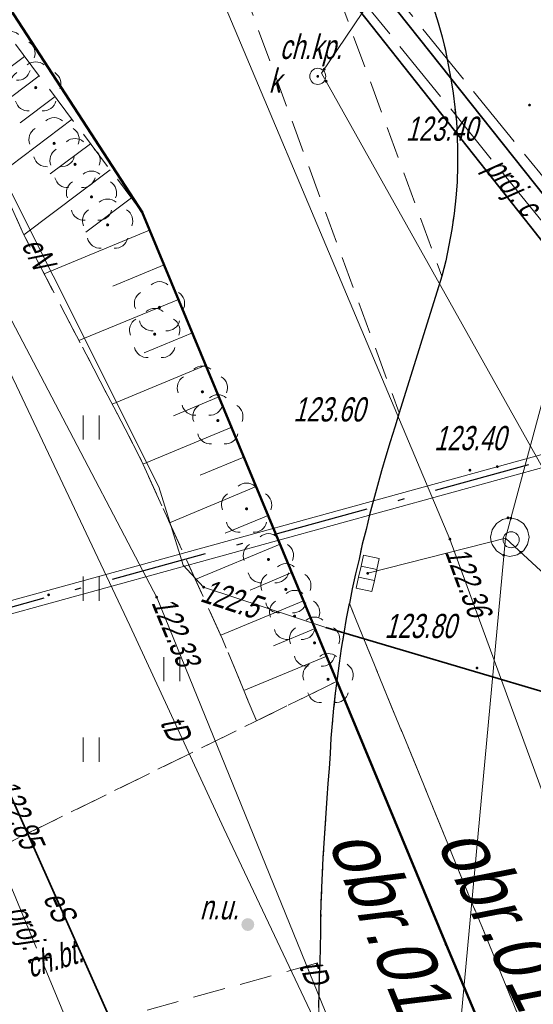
# Model space of a CAD drawing. Extents: x 7463256 to 7464485, y 5957341 to 5958260.
# Tile 83 of 256: x 7463660 to 7463676, y 5957455 to 5957485. Entities that reach past the tile are written whole.
import ezdxf
from ezdxf.enums import TextEntityAlignment as Align

# ---------------------------------------------------------------- set-up
doc = ezdxf.new("R2010")
doc.units = 0
doc.header["$MEASUREMENT"] = 0
for name, pattern in [('1.5_0.5', [2, 1.5, -0.5]), ('218-500', [1, 0.5, -0.5]), ('GAK', [5.2, 3, -1, 0.2, -1]), ('l219_500', [0]), ('mz1.0_0.5', [1.5, 1, -0.5]), ('mz1.25_0.5', [1.75, 1.25, -0.5]), ('mz2.0_0.5', [2.5, 2, -0.5])]:
    doc.linetypes.add(name, pattern=pattern)
doc.layers.get('0').update_dxf_attribs({"color": 2, "linetype": 'CONTINUOUS', "lineweight": 5})
for name, color, linetype in [('000 Inne (niezydentyfikowane)', 7, 'CONTINUOUS'), ('203-Punkt załamania granicy działki nie stabilizowany', 7, 'CONTINUOUS'), ('208-Numer lub nazwa obrębu', 7, 'CONTINUOUS'), ('218-Granica użytku', 7, 'CONTINUOUS'), ('219-Linia granicy', 7, 'CONTINUOUS'), ('chodnik (powierzchnia)', 7, 'CONTINUOUS'), ('chodnik (powierzchnia)-Atr17', 7, 'CONTINUOUS'), ('drzewo liściaste (punkt)', 7, 'CONTINUOUS'), ('jezdnia (powierzchnia)', 7, 'CONTINUOUS'), ('komora podziemna - przewód kanalizacyjny (powierzchnia)', 7, 'CONTINUOUS'), ('kratka ściekowa (punkt)', 7, 'CONTINUOUS'), ('krawężnik (linia)', 7, 'CONTINUOUS'), ('niezidentyfikowane urządzenie techniczne - siec kanalizacyjna (punkt)', 7, 'CONTINUOUS'), ('niezidentyfikowane urządzenie techniczne - siec kanalizacyjna (punkt)-Atr17', 7, 'CONTINUOUS'), ('przewód ciepłowniczy (linia)', 7, 'CONTINUOUS'), ('przewód ciepłowniczy - projektowany lub w budowie (linia) - ob. projektowany', 7, 'CONTINUOUS'), ('przewód ciepłowniczy - projektowany lub w budowie (linia) - ob. projektowany-Atr1', 7, 'CONTINUOUS'), ('przewód elektroenergetyczny (linia)', 7, 'CONTINUOUS'), ('przewód elektroenergetyczny (linia)-Atr1', 7, 'CONTINUOUS'), ('przewód kanalizacyjny (linia)', 7, 'CONTINUOUS'), ('przewód telekomunikacyjny (linia)', 7, 'CONTINUOUS'), ('przewód telekomunikacyjny (linia)-Atr1', 7, 'CONTINUOUS'), ('przewód telekomunikacyjny - projektowany lub w budowie (linia) - ob. projektowany', 7, 'CONTINUOUS'), ('przewód telekomunikacyjny - projektowany lub w budowie (linia) - ob. projektowany-Atr1', 7, 'CONTINUOUS'), ('przewód wodociągowy (linia)', 7, 'CONTINUOUS'), ('punkt o określonej wysokości (sieć elektroenergetyczna)', 7, 'CONTINUOUS'), ('punkt o określonej wysokości (sieć elektroenergetyczna)-Atr2', 7, 'CONTINUOUS'), ('punkt o określonej wysokości (sieć kanalizacyjna)', 7, 'CONTINUOUS'), ('punkt o określonej wysokości (sieć telekomunikacyjna)', 7, 'CONTINUOUS'), ('punkt o określonej wysokości (sieć telekomunikacyjna)-Atr2', 7, 'CONTINUOUS'), ('punkt o określonej wysokości (sieć wodociągowa)', 7, 'CONTINUOUS'), ('punkt o określonej wysokości (sieć wodociągowa)-Atr2', 7, 'CONTINUOUS'), ('punkt wysokościowy naturalny', 7, 'CONTINUOUS'), ('punkt wysokościowy sztuczny', 7, 'CONTINUOUS'), ('punkt wysokościowy sztuczny-Atr2', 7, 'CONTINUOUS'), ('rura ochronna - przewód ciepłowniczy (linia)', 7, 'CONTINUOUS'), ('rura ochronna - przewód elektroenergetyczny (linia)', 7, 'CONTINUOUS'), ('skarpa nieumocniona (powierzchnia)', 7, 'CONTINUOUS'), ('studzienka okrągła - przewód kanalizacyjny (punkt)', 7, 'CONTINUOUS'), ('studzienka okrągła - przewód kanalizacyjny (punkt)-Atr17', 7, 'CONTINUOUS'), ('trawnik (powierzchnia)', 7, 'CONTINUOUS'), ('trawnik (powierzchnia) - symbol', 7, 'CONTINUOUS'), ('właz okrągły - siec kanalizacyjna (punkt)', 7, 'CONTINUOUS')]:
    doc.layers.add(name, color=color, linetype=linetype)
doc.layers.add('@proj.rury', color=7, linetype='CONTINUOUS', lineweight=20)
doc.layers.add('____proj LSN', color=1, linetype='CONTINUOUS', lineweight=5)
doc.styles.get("Standard").update_dxf_attribs({"font": 'txt', "width": 0.75})

# ---------------------------------------------------------------- blocks, each defined once
blk = doc.blocks.new('OP021')
at = {"linetype": 'Continuous', "lineweight": 13}
h = blk.add_hatch(color=0, dxfattribs=at)
edge = h.paths.add_edge_path()
edge.add_arc((0, 0), 0.05, 0, 360)
at = {"color": 0, "linetype": 'Continuous', "lineweight": 13}
for centre, start, end in [((0, 0.4), 49.272, 130.728), ((-0.38, 0.124), 121.308, 202.548), ((0.38, 0.124), 337.452, 58.692), ((-0.235, -0.324), 193.221, 274.871), ((0.235, -0.324), 265.129, 346.779)]:
    blk.add_arc(centre, 0.4, start, end, dxfattribs=at)
blk = doc.blocks.new('PW01')
at = {"linetype": 'Continuous', "lineweight": 13}
h = blk.add_hatch(color=0, dxfattribs=at)
edge = h.paths.add_edge_path()
edge.add_arc((0, 0), 0.045, 0, 360)
blk = doc.blocks.new('US30')
at = {"linetype": 'Continuous', "lineweight": 0}
h = blk.add_hatch(color=0, dxfattribs=at)
edge = h.paths.add_edge_path()
edge.add_arc((0, 0), 0.2, 0, 360)
blk = doc.blocks.new('US15')
at = {"color": 0, "linetype": 'Continuous', "lineweight": 13}
blk.add_circle((0, 0), 0.25, dxfattribs=at)
blk = doc.blocks.new('US05')
at = {"color": 0, "linetype": 'Continuous', "lineweight": 13}
for p, q in [((-0.525, -0.25), (-0.525, 0.25)), ((-0.525, 0.25), (-0.175, 0.25)), ((-0.175, -0.25), (-0.175, 0.25)), ((-0.175, 0.25), (0.175, 0.25)), ((0.175, -0.25), (0.175, 0.25)), ((0.175, 0.25), (0.525, 0.25)), ((0.525, -0.25), (0.525, 0.25)), ((-0.525, -0.25), (-0.175, -0.25)), ((-0.175, -0.25), (0.175, -0.25)), ((0.175, -0.25), (0.525, -0.25))]:
    blk.add_line(p, q, dxfattribs=at)
blk = doc.blocks.new('PW02')
at = {"linetype": 'Continuous', "lineweight": 13}
h = blk.add_hatch(color=0, dxfattribs=at)
edge = h.paths.add_edge_path()
edge.add_arc((0, 0), 0.045, 0, 360)
blk = doc.blocks.new('US22')
at = {"color": 0, "linetype": 'Continuous', "lineweight": 13}
blk.add_circle((0, 0), 0.25, dxfattribs=at)
blk = doc.blocks.new('TU04')
at = {"color": 0, "linetype": 'Continuous', "lineweight": 13}
for p, q in [((0, 0), (0, 0.75)), ((0.5, 0), (0.5, 0.75))]:
    blk.add_line(p, q, dxfattribs=at)
blk = doc.blocks.new('203')
at = {"linetype": 'Continuous', "lineweight": 0}
h = blk.add_hatch(color=0, dxfattribs=at)
edge = h.paths.add_edge_path()
edge.add_arc((0, 0), 0.045, 0, 360)

msp = doc.modelspace()

# ---------------------------------------------------------------- linework, layer by layer
at = {"layer": '000 Inne (niezydentyfikowane)', "color": 7, "linetype": 'Continuous', "lineweight": 13}
for p, q in [((7463660.51, 5957484.1), (7463659.58, 5957483.4)), ((7463660.97, 5957483.5), (7463658.97, 5957481.99)), ((7463661.46, 5957482.85), (7463660.38, 5957482.04)), ((7463661.99, 5957482.15), (7463659.67, 5957480.4)), ((7463662.56, 5957481.39), (7463661.31, 5957480.46)), ((7463663.17, 5957480.58), (7463660.49, 5957478.56)), ((7463663.83, 5957479.71), (7463662.41, 5957478.65)), ((7463664.39, 5957478.71), (7463661.12, 5957477.35)), ((7463664.84, 5957477.63), (7463663.25, 5957476.97)), ((7463665.29, 5957476.56), (7463662.2, 5957475.28)), ((7463665.72, 5957475.52), (7463664.22, 5957474.9)), ((7463666.14, 5957474.52), (7463663.23, 5957473.31)), ((7463666.54, 5957473.54), (7463665.13, 5957472.95)), ((7463666.94, 5957472.59), (7463664.18, 5957471.45)), ((7463667.32, 5957471.66), (7463665.96, 5957471.1)), ((7463667.7, 5957470.75), (7463665.01, 5957469.63)), ((7463668.07, 5957469.85), (7463666.74, 5957469.3)), ((7463668.44, 5957468.96), (7463665.81, 5957467.87)), ((7463668.81, 5957468.08), (7463667.51, 5957467.54)), ((7463669.17, 5957467.21), (7463666.6, 5957466.14)), ((7463669.53, 5957466.35), (7463668.24, 5957465.81)), ((7463669.89, 5957465.49), (7463667.32, 5957464.42))]:
    msp.add_line(p, q, dxfattribs=at)
at = {"layer": '218-Granica użytku', "color": 3, "linetype": '218-500', "lineweight": 18, "flags": 128}
for points in [[(7463656.86, 5957490.5), (7463664.16, 5957479.27)], [(7463664.16, 5957479.27), (7463673.59, 5957456.54)], [(7463673.59, 5957456.54), (7463683.18, 5957433.75)]]:
    msp.add_lwpolyline(points, dxfattribs=at)
at = {"layer": '219-Linia granicy', "color": 3, "linetype": 'l219_500', "lineweight": 50, "flags": 128}
for points in [[(7463664.16, 5957479.27), (7463656.86, 5957490.5)], [(7463673.59, 5957456.54), (7463664.16, 5957479.27)], [(7463683.18, 5957433.75), (7463673.59, 5957456.54)]]:
    msp.add_lwpolyline(points, dxfattribs=at)
at = {"layer": '@proj.rury'}
for p, q in [((7463659.141, 5957466.949), (7463690.784, 5957475.67)), ((7463659.247, 5957466.563), (7463690.89, 5957475.285))]:
    msp.add_line(p, q, dxfattribs=at)
at = {"layer": '____proj LSN', "linetype": 'GAK', "lineweight": 30}
msp.add_lwpolyline([(7463810.989, 5957676.522), (7463800.184, 5957658.279), (7463793.869, 5957647.689, 0.203616), (7463793.816, 5957647.301), (7463794.916, 5957643.26, -0.205626), (7463794.861, 5957642.869), (7463764.816, 5957593.361), (7463764.816, 5957593.361), (7463749.912, 5957569.146), (7463743.314, 5957557.902), (7463734.125, 5957541.63, -0.16646), (7463733.883, 5957541.415), (7463732.047, 5957540.645, 0.154872), (7463731.817, 5957540.449), (7463708.804, 5957503.682), (7463695.786, 5957483.524), (7463691.49, 5957475.813, -0.201055), (7463691.186, 5957475.574), (7463658.858, 5957466.664, -0.374915), (7463658.265, 5957466.949), (7463653.128, 5957478.933), (7463653.128, 5957478.933), (7463644.191, 5957493.359), (7463612.028, 5957521.314)], format="xyb", dxfattribs=at)
at = {"layer": 'chodnik (powierzchnia)', "color": 7, "linetype": 'mz1.0_0.5', "lineweight": 18, "flags": 128}
for points in [[(7463664.97, 5957492.53), (7463665.41, 5957492.38), (7463665.84, 5957492.23), (7463666.27, 5957492.06), (7463666.7, 5957491.89), (7463667.12, 5957491.7), (7463667.54, 5957491.51), (7463667.96, 5957491.31), (7463668.37, 5957491.1), (7463673.46, 5957477.28), (7463672.14, 5957473.04)], [(7463662.48, 5957439.95), (7463657.23, 5957436.64), (7463655.4, 5957439.83), (7463656.64, 5957440.53), (7463653.4, 5957446.36), (7463652.14, 5957445.52), (7463651.15, 5957447.25), (7463652.62, 5957448.29), (7463652.36, 5957449.66), (7463652.22, 5957450.77), (7463652.44, 5957452.21), (7463652.83, 5957453.51), (7463653.27, 5957454.47), (7463653.81, 5957455.03), (7463654.79, 5957455.79), (7463657.46, 5957457.34), (7463658.82, 5957458.18), (7463659.65, 5957458.95), (7463660.04, 5957459.71), (7463670.21, 5957464.71), (7463670.16, 5957464.34), (7463670.11, 5957463.87), (7463670.07, 5957463.4), (7463670.03, 5957462.94), (7463670, 5957462.47), (7463669.97, 5957462), (7463669.93, 5957461.54), (7463669.9, 5957461.08), (7463669.87, 5957460.62), (7463669.84, 5957460.15), (7463669.81, 5957459.69), (7463669.78, 5957459.23), (7463669.76, 5957458.77), (7463669.74, 5957458.3), (7463669.72, 5957457.84), (7463669.71, 5957457.38), (7463669.7, 5957456.92), (7463669.69, 5957456.45), (7463669.68, 5957455.99), (7463662.46, 5957453.99), (7463659.98, 5957454.14), (7463658.62, 5957453.71), (7463657.95, 5957452.81), (7463657.65, 5957451.61), (7463657.93, 5957449.86)]]:
    msp.add_lwpolyline(points, close=True, dxfattribs=at)
at = {"layer": 'jezdnia (powierzchnia)', "color": 7, "linetype": '1.5_0.5', "lineweight": 18, "flags": 128}
msp.add_lwpolyline([(7464435.78, 5957969.39), (7464432.43, 5957972.86), (7464429.42, 5957974.41), (7464426.04, 5957975.11), (7464423.57, 5957975.29), (7464415.47, 5957975.65), (7464371.24, 5957977.61), (7464365.3, 5957977.72), (7464358.84, 5957977.54), (7464346.65, 5957976.28), (7464334.12, 5957974.86), (7464314.08, 5957972.37), (7464311.27, 5957971.79), (7464308.65, 5957970.79), (7464306.54, 5957969.49), (7464304.63, 5957967.74), (7464302.38, 5957964.84), (7464301.74, 5957963.57), (7464301.19, 5957962.16), (7464300.69, 5957960.13), (7464300.42, 5957957.35), (7464300.44, 5957956.63), (7464301.34, 5957947.07), (7464297.39, 5957932.65), (7464296.35, 5957938.67), (7464295.41, 5957944.67), (7464295.17, 5957946.64), (7464294.07, 5957955.56), (7464293.61, 5957956.95), (7464292.71, 5957958.8), (7464291.04, 5957961.16), (7464288.7, 5957963.43), (7464286.48, 5957964.87), (7464282.67, 5957966.24), (7464279.68, 5957966.6), (7464275.55, 5957966.1), (7464272.53, 5957965.24), (7464268.15, 5957963.7), (7464261.6, 5957961.09), (7464256.13, 5957958.63), (7464254.19, 5957957.73), (7464203.13, 5957927.95), (7464201.44, 5957926.95), (7464180.61, 5957914.62), (7464165.37, 5957905.54), (7464161.93, 5957903.53), (7464100.25, 5957867.28), (7464064.71, 5957846.22), (7464055.2, 5957840.55), (7464053.84, 5957839.49), (7464052.69, 5957837.84), (7464051.91, 5957836.3), (7464051.31, 5957834.34), (7464051.05, 5957832.31), (7464051.31, 5957830.32), (7464051.63, 5957829.49), (7464053.32, 5957826.48), (7464047.06, 5957824.65), (7464046.37, 5957825.86), (7464044.81, 5957827.52), (7464043.6, 5957828.27), (7464042.09, 5957829.03), (7464040.11, 5957829.49), (7464038.12, 5957829.49), (7464036.05, 5957829.05), (7464034.47, 5957828.33), (7463990.77, 5957802.57), (7463984.67, 5957799.1), (7463963.97, 5957788.11), (7463953.9, 5957782.45), (7463916.77, 5957760.61), (7463915.43, 5957759.41), (7463915.19, 5957759.06), (7463914.98, 5957758.7), (7463914.81, 5957758.32), (7463914.66, 5957757.92), (7463914.55, 5957757.51), (7463914.48, 5957757.1), (7463914.44, 5957756.68), (7463914.43, 5957756.26), (7463914.83, 5957754.63), (7463915.69, 5957753.07), (7463915.97, 5957752.41), (7463916.13, 5957752.13), (7463917.59, 5957749.55), (7463915.13, 5957748.12), (7463913.12, 5957750.74), (7463911.87, 5957752.81), (7463910.63, 5957754.01), (7463910.25, 5957754.23), (7463909.85, 5957754.42), (7463909.44, 5957754.57), (7463909.02, 5957754.68), (7463908.58, 5957754.76), (7463908.15, 5957754.79), (7463907.71, 5957754.78), (7463907.27, 5957754.73), (7463905.57, 5957754.08), (7463866.26, 5957731.41), (7463858.61, 5957727.02), (7463857.72, 5957725.98), (7463855.16, 5957717.14), (7463854.76, 5957719.2), (7463853.89, 5957720.78), (7463852.79, 5957721.69), (7463851.14, 5957722.42), (7463850.42, 5957722.32), (7463846.1, 5957719.79), (7463840.56, 5957716.65), (7463836.11, 5957713.89), (7463831.61, 5957710.47), (7463828.31, 5957707.66), (7463822.22, 5957701.89), (7463817.3, 5957696.82), (7463812.7, 5957691.61), (7463812.45, 5957691.34), (7463806.98, 5957684.37), (7463803.64, 5957679.75), (7463801.45, 5957676.28), (7463793.55, 5957663.48), (7463792.86, 5957661.7), (7463792.97, 5957659.75), (7463793.77, 5957657.97), (7463795.13, 5957656.54), (7463794.29, 5957652.43), (7463792.69, 5957652.63), (7463790.95, 5957652.54), (7463789.5, 5957652.32), (7463787.98, 5957651.93), (7463786.22, 5957650.98), (7463785.18, 5957649.81), (7463783.63, 5957647.28), (7463741.4, 5957578.12), (7463740.09, 5957575.93), (7463739.68, 5957574.67), (7463739.8, 5957572.76), (7463740.25, 5957571.39), (7463740.85, 5957570.49), (7463741.87, 5957569.43), (7463743.26, 5957568.37), (7463741.42, 5957565.08), (7463740.12, 5957565.67), (7463738.77, 5957566.02), (7463737.29, 5957566.06), (7463735.98, 5957565.85), (7463734.34, 5957565.14), (7463733.02, 5957564.22), (7463732.29, 5957563.18), (7463701.08, 5957512.16), (7463700.31, 5957510.77), (7463700.32, 5957510.77), (7463696.94, 5957505.36), (7463687.39, 5957489.52), (7463687.14, 5957489.11), (7463686.89, 5957488.7), (7463686.65, 5957488.29), (7463686.42, 5957487.87), (7463686.19, 5957487.45), (7463685.97, 5957487.02), (7463685.76, 5957486.59), (7463685.55, 5957486.16), (7463685.35, 5957485.73), (7463685.15, 5957485.29), (7463684.96, 5957484.85), (7463684.77, 5957484.4), (7463684.58, 5957483.96), (7463684.39, 5957483.51), (7463684.21, 5957483.06), (7463684.03, 5957482.61), (7463683.85, 5957482.17), (7463683.67, 5957481.72), (7463683.5, 5957481.27), (7463683.32, 5957480.81), (7463683.15, 5957480.36), (7463682.98, 5957479.91), (7463682.81, 5957479.45), (7463682.65, 5957479), (7463682.49, 5957478.54), (7463682.32, 5957478.08), (7463682.17, 5957477.62), (7463682.01, 5957477.15), (7463681.86, 5957476.69), (7463681.71, 5957476.22), (7463681.56, 5957475.76), (7463681.41, 5957475.29), (7463681.27, 5957474.82), (7463681.13, 5957474.35), (7463681, 5957473.88), (7463680.87, 5957473.41), (7463680.74, 5957472.94), (7463680.61, 5957472.47), (7463680.48, 5957471.99), (7463680.36, 5957471.52), (7463680.25, 5957471.05), (7463680.13, 5957470.57), (7463680.02, 5957470.09), (7463679.91, 5957469.61), (7463679.81, 5957469.12), (7463679.71, 5957468.64), (7463679.61, 5957468.16), (7463679.52, 5957467.67), (7463679.42, 5957467.19), (7463679.33, 5957466.7), (7463679.25, 5957466.22), (7463679.16, 5957465.73), (7463679.08, 5957465.25), (7463679, 5957464.76), (7463678.93, 5957464.27), (7463678.85, 5957463.78), (7463678.78, 5957463.28), (7463678.72, 5957462.79), (7463678.65, 5957462.3), (7463678.59, 5957461.81), (7463678.53, 5957461.31), (7463678.47, 5957460.82), (7463678.42, 5957460.33), (7463678.36, 5957459.83), (7463678.31, 5957459.34), (7463678.26, 5957458.84), (7463678.22, 5957458.35), (7463678.17, 5957457.85), (7463678.13, 5957457.36), (7463678.09, 5957456.86), (7463678.05, 5957456.37), (7463678.02, 5957455.87), (7463677.99, 5957455.41), (7463677.96, 5957454.94), (7463677.93, 5957454.48), (7463677.91, 5957454.01), (7463677.89, 5957453.55), (7463677.87, 5957453.08), (7463677.86, 5957452.62), (7463677.85, 5957452.15), (7463677.84, 5957451.69), (7463677.84, 5957451.22), (7463677.84, 5957450.76), (7463677.85, 5957450.29), (7463677.86, 5957449.83), (7463677.87, 5957449.36), (7463670.59, 5957467.12), (7463670.68, 5957467.58), (7463670.78, 5957468.04), (7463670.89, 5957468.5), (7463670.99, 5957468.96), (7463671.11, 5957469.42), (7463671.22, 5957469.87), (7463671.34, 5957470.33), (7463671.46, 5957470.78), (7463671.59, 5957471.24), (7463671.72, 5957471.69), (7463671.86, 5957472.14), (7463672, 5957472.59), (7463672.14, 5957473.04), (7463673.46, 5957477.28), (7463673.58, 5957477.76), (7463673.68, 5957478.24), (7463673.77, 5957478.73), (7463673.84, 5957479.22), (7463673.89, 5957479.71), (7463673.93, 5957480.2), (7463673.95, 5957480.7), (7463673.95, 5957481.19), (7463673.93, 5957481.63), (7463673.91, 5957482.08), (7463673.86, 5957482.52), (7463673.81, 5957482.96), (7463673.74, 5957483.4), (7463673.66, 5957483.84), (7463673.57, 5957484.28), (7463673.47, 5957484.71), (7463673.35, 5957485.14), (7463673.2, 5957485.61), (7463673.02, 5957486.08), (7463672.82, 5957486.54), (7463672.6, 5957486.99), (7463672.36, 5957487.42), (7463672.1, 5957487.85), (7463671.82, 5957488.26), (7463671.52, 5957488.66), (7463671.25, 5957489.02), (7463670.95, 5957489.36), (7463670.64, 5957489.68), (7463670.3, 5957489.97), (7463669.95, 5957490.25), (7463669.57, 5957490.5), (7463669.19, 5957490.73), (7463668.78, 5957490.93), (7463668.37, 5957491.1), (7463667.96, 5957491.31), (7463667.54, 5957491.51), (7463667.12, 5957491.7), (7463666.7, 5957491.89), (7463666.27, 5957492.06), (7463665.84, 5957492.23), (7463665.41, 5957492.38), (7463664.97, 5957492.53), (7463642.84, 5957508.24), (7463669.89, 5957497.69), (7463670.31, 5957497.52), (7463670.74, 5957497.36), (7463671.18, 5957497.22), (7463671.62, 5957497.11), (7463672.07, 5957497.01), (7463672.52, 5957496.93), (7463672.97, 5957496.87), (7463673.43, 5957496.83), (7463673.89, 5957496.8), (7463674.34, 5957496.8), (7463674.8, 5957496.82), (7463675.3, 5957496.85), (7463675.79, 5957496.9), (7463676.29, 5957496.96), (7463676.78, 5957497.02), (7463677.27, 5957497.1), (7463677.76, 5957497.19), (7463678.25, 5957497.29), (7463678.74, 5957497.4), (7463679.22, 5957497.52), (7463679.7, 5957497.65), (7463680.18, 5957497.79), (7463680.66, 5957497.94), (7463681.12, 5957498.11), (7463681.59, 5957498.29), (7463682.05, 5957498.49), (7463682.49, 5957498.71), (7463682.94, 5957498.94), (7463683.37, 5957499.19), (7463683.81, 5957499.43), (7463684.24, 5957499.68), (7463684.65, 5957499.96), (7463685.06, 5957500.25), (7463685.45, 5957500.55), (7463685.83, 5957500.88), (7463686.2, 5957501.21), (7463686.55, 5957501.56), (7463686.89, 5957501.93), (7463688.47, 5957503.86), (7463689.58, 5957505.52), (7463695.05, 5957514.51), (7463697.35, 5957517.63), (7463699.52, 5957521.26), (7463701.68, 5957524.9), (7463703.98, 5957528.54), (7463706.45, 5957532.61), (7463709.76, 5957538.71), (7463712.45, 5957543.07), (7463719.87, 5957554.72), (7463722.1, 5957558.36), (7463724.25, 5957562.41), (7463732.9, 5957576.65), (7463767.27, 5957632.9), (7463796.54, 5957680.74), (7463799.31, 5957684.89), (7463802.28, 5957688.92), (7463805.13, 5957692.62), (7463808.07, 5957696.14), (7463812, 5957700.58), (7463813.05, 5957701.59), (7463815.17, 5957703.91), (7463818.63, 5957707.32), (7463821.81, 5957710.38), (7463824, 5957712.35), (7463825.06, 5957713.31), (7463827.47, 5957715.22), (7463831.55, 5957718.14), (7463834.51, 5957720.09), (7463871.58, 5957742.02), (7463872.84, 5957742.74), (7463873.73, 5957743.25), (7463884.95, 5957749.82), (7463947.94, 5957787.04), (7463958.13, 5957793.13), (7463978.66, 5957805.82), (7463992.86, 5957814.5), (7464021.02, 5957831.03), (7464036.35, 5957840.19), (7464045.52, 5957845.62), (7464072.76, 5957861.89), (7464098.08, 5957876.78), (7464143.2, 5957903.29), (7464143.83, 5957904.35), (7464144.42, 5957906.04), (7464144.87, 5957907.87), (7464144.93, 5957908.37), (7464145, 5957909.96), (7464144.74, 5957911.42), (7464152.37, 5957912.8), (7464152.74, 5957912.55), (7464154.03, 5957911.87), (7464155.59, 5957911.35), (7464156.76, 5957911.33), (7464160.57, 5957913.58), (7464192.28, 5957932.28), (7464213.7, 5957945.07), (7464214.43, 5957945.48), (7464238.65, 5957959.71), (7464249.15, 5957965.6), (7464251.26, 5957966.66), (7464253.69, 5957967.84), (7464257.35, 5957969.46), (7464261.98, 5957971.33), (7464263.31, 5957972), (7464273.13, 5957975.13), (7464277.92, 5957976.24), (7464280.42, 5957977.04), (7464282.71, 5957978.14), (7464285.69, 5957980.47), (7464287.52, 5957982.76), (7464288.9, 5957985.47), (7464289.81, 5957990.22), (7464289.57, 5957993.19), (7464288.87, 5958000.11), (7464295.35, 5958000.29), (7464295.83, 5957995.88), (7464296.53, 5957992.32), (7464297.86, 5957989.04), (7464299.36, 5957986.74), (7464301.71, 5957984.36), (7464305.3, 5957982.36), (7464307.82, 5957981.66), (7464311.17, 5957981.45), (7464364.74, 5957987.95), (7464391.32, 5957991.11), (7464398.1, 5957991.95), (7464414.27, 5957994.02), (7464414.84, 5957994.09), (7464425.44, 5957995.47), (7464427.97, 5957995.83), (7464434.5, 5957997.95), (7464434.9, 5957998.22), (7464435.3, 5957998.5), (7464435.68, 5957998.8), (7464436.05, 5957999.11), (7464436.4, 5957999.44), (7464436.74, 5957999.78), (7464437.07, 5958000.13), (7464437.39, 5958000.5), (7464437.69, 5958000.88), (7464437.97, 5958001.27), (7464438.24, 5958001.67), (7464438.49, 5958002.08), (7464438.73, 5958002.5), (7464438.95, 5958002.94), (7464439.15, 5958003.37), (7464439.33, 5958003.82), (7464439.5, 5958004.28), (7464439.65, 5958004.74), (7464439.78, 5958005.2), (7464439.89, 5958005.67), (7464439.98, 5958006.15), (7464440.05, 5958006.62), (7464440.11, 5958007.1), (7464440.14, 5958007.59), (7464440.16, 5958008.07), (7464437.87, 5957962.55), (7464436.62, 5957968.02)], close=True, dxfattribs=at)
msp.add_lwpolyline([(7463674.042, 5957426.423), (7463672.21, 5957433.03), (7463672.09, 5957433.51), (7463671.97, 5957433.98), (7463671.86, 5957434.46), (7463671.75, 5957434.94), (7463671.64, 5957435.42), (7463671.54, 5957435.9), (7463671.44, 5957436.38), (7463671.35, 5957436.86), (7463671.26, 5957437.34), (7463671.17, 5957437.83), (7463671.09, 5957438.31), (7463671.02, 5957438.8), (7463670.94, 5957439.28), (7463670.87, 5957439.77), (7463670.81, 5957440.26), (7463670.75, 5957440.74), (7463670.69, 5957441.23), (7463670.62, 5957441.71), (7463670.56, 5957442.2), (7463670.5, 5957442.68), (7463670.44, 5957443.16), (7463670.38, 5957443.65), (7463670.32, 5957444.13), (7463670.27, 5957444.62), (7463670.21, 5957445.1), (7463670.16, 5957445.59), (7463670.11, 5957446.07), (7463670.06, 5957446.56), (7463670.01, 5957447.04), (7463669.96, 5957447.53), (7463669.92, 5957448.01), (7463669.87, 5957448.5), (7463669.83, 5957448.98), (7463669.79, 5957449.47), (7463669.76, 5957449.93), (7463669.72, 5957450.4), (7463669.7, 5957450.87), (7463669.68, 5957451.33), (7463669.66, 5957451.8), (7463669.64, 5957452.26), (7463669.63, 5957452.73), (7463669.63, 5957453.19), (7463669.63, 5957453.66), (7463669.63, 5957454.13), (7463669.64, 5957454.59), (7463669.65, 5957455.06), (7463669.66, 5957455.52), (7463669.68, 5957455.99), (7463669.69, 5957456.45), (7463669.7, 5957456.92), (7463669.71, 5957457.38), (7463669.72, 5957457.84), (7463669.74, 5957458.3), (7463669.76, 5957458.77), (7463669.78, 5957459.23), (7463669.81, 5957459.69), (7463669.84, 5957460.15), (7463669.87, 5957460.62), (7463669.9, 5957461.08), (7463669.93, 5957461.54), (7463669.97, 5957462), (7463670, 5957462.47), (7463670.03, 5957462.94), (7463670.07, 5957463.4), (7463670.11, 5957463.87), (7463670.16, 5957464.34), (7463670.22, 5957464.8), (7463670.28, 5957465.27), (7463670.35, 5957465.73), (7463670.43, 5957466.2), (7463670.5, 5957466.66), (7463670.59, 5957467.12), (7463677.87, 5957449.36), (7463677.88, 5957448.89), (7463677.9, 5957448.43), (7463677.92, 5957447.96), (7463677.94, 5957447.49), (7463677.96, 5957447.03), (7463677.99, 5957446.56), (7463678.02, 5957446.09), (7463678.06, 5957445.63), (7463678.09, 5957445.16), (7463678.13, 5957444.7), (7463678.18, 5957444.23), (7463678.23, 5957443.77), (7463678.28, 5957443.3), (7463678.33, 5957442.84), (7463678.39, 5957442.36), (7463678.46, 5957441.87), (7463678.52, 5957441.39), (7463678.59, 5957440.9), (7463678.66, 5957440.42), (7463678.73, 5957439.93), (7463678.8, 5957439.45), (7463678.88, 5957438.97), (7463678.96, 5957438.49), (7463679.04, 5957438), (7463679.12, 5957437.52), (7463679.2, 5957437.04), (7463679.29, 5957436.56), (7463680.435, 5957431.139)], dxfattribs=at)
at = {"layer": 'komora podziemna - przewód kanalizacyjny (powierzchnia)', "color": 34, "linetype": 'Continuous', "lineweight": 18, "flags": 128}
msp.add_lwpolyline([(7463675.8, 5957469.73), (7463675.99, 5957469.6), (7463676.12, 5957469.41), (7463676.17, 5957469.18), (7463676.12, 5957468.95), (7463675.99, 5957468.76), (7463675.91, 5957468.7), (7463675.8, 5957468.63), (7463675.57, 5957468.58), (7463675.38, 5957468.62), (7463675.34, 5957468.63), (7463675.15, 5957468.76), (7463675.02, 5957468.95), (7463674.99, 5957469.04), (7463674.97, 5957469.18), (7463675.02, 5957469.41), (7463675.15, 5957469.6), (7463675.34, 5957469.73), (7463675.57, 5957469.78), (7463675.59, 5957469.78)], close=True, dxfattribs=at)
at = {"layer": 'krawężnik (linia)', "color": 7, "linetype": 'Continuous', "lineweight": 25, "flags": 128}
for points in [[(7463673.2, 5957485.61), (7463673.35, 5957485.14), (7463673.47, 5957484.71), (7463673.57, 5957484.28), (7463673.66, 5957483.84), (7463673.74, 5957483.4), (7463673.81, 5957482.96), (7463673.86, 5957482.52), (7463673.91, 5957482.08), (7463673.93, 5957481.63), (7463673.95, 5957481.19), (7463673.95, 5957480.7), (7463673.93, 5957480.2), (7463673.89, 5957479.71), (7463673.84, 5957479.22), (7463673.77, 5957478.73), (7463673.68, 5957478.24), (7463673.58, 5957477.76), (7463673.46, 5957477.28), (7463672.14, 5957473.04), (7463672, 5957472.59), (7463671.86, 5957472.14), (7463671.72, 5957471.69), (7463671.59, 5957471.24), (7463671.46, 5957470.78), (7463671.34, 5957470.33), (7463671.22, 5957469.87), (7463671.11, 5957469.42), (7463670.99, 5957468.96), (7463670.89, 5957468.5), (7463670.78, 5957468.04), (7463670.68, 5957467.58), (7463670.59, 5957467.12)], [(7463669.64, 5957454.59), (7463669.65, 5957455.06), (7463669.66, 5957455.52), (7463669.68, 5957455.99), (7463669.69, 5957456.45), (7463669.7, 5957456.92), (7463669.71, 5957457.38), (7463669.72, 5957457.84), (7463669.74, 5957458.3), (7463669.76, 5957458.77), (7463669.78, 5957459.23), (7463669.81, 5957459.69), (7463669.84, 5957460.15), (7463669.87, 5957460.62), (7463669.9, 5957461.08), (7463669.93, 5957461.54), (7463669.97, 5957462), (7463670, 5957462.47), (7463670.03, 5957462.94), (7463670.07, 5957463.4), (7463670.11, 5957463.87), (7463670.16, 5957464.34), (7463670.22, 5957464.8), (7463670.28, 5957465.27), (7463670.35, 5957465.73), (7463670.43, 5957466.2), (7463670.5, 5957466.66), (7463670.59, 5957467.12)]]:
    msp.add_lwpolyline(points, dxfattribs=at)
at = {"layer": 'przewód ciepłowniczy (linia)', "color": 212, "linetype": 'Continuous', "lineweight": 18, "flags": 128}
for points in [[(7463669.55, 5957488.81), (7463670.57, 5957487.41), (7463671.12, 5957486.72), (7463676.98, 5957479.35), (7463682.25, 5957472.73), (7463684.45, 5957469.95), (7463686.85, 5957467.01), (7463694.18, 5957457.47), (7463694.56, 5957457.06), (7463695.02, 5957456.7), (7463695.51, 5957456.71), (7463696, 5957456.77), (7463696.47, 5957457.12), (7463706.64, 5957463.35), (7463712.6, 5957466.83), (7463713.24, 5957467.24), (7463714.95, 5957467.7)], [(7463714.95, 5957467.7), (7463713.76, 5957466.46), (7463713.09, 5957466.07), (7463706.4, 5957462.04), (7463696.14, 5957455.8), (7463695.7, 5957455.44), (7463695.25, 5957455.29), (7463694.73, 5957455.36), (7463694.3, 5957455.63), (7463693.89, 5957456.13), (7463686.6, 5957465.67), (7463683.65, 5957469.4), (7463681.57, 5957472.03), (7463676.21, 5957478.82), (7463670.51, 5957486.03), (7463670.22, 5957486.4), (7463668.77, 5957488.25)]]:
    msp.add_lwpolyline(points, dxfattribs=at)
at = {"layer": 'przewód ciepłowniczy - projektowany lub w budowie (linia) - ob. projektowany', "color": 212, "linetype": 'mz2.0_0.5', "lineweight": 18, "flags": 128}
for points in [[(7463668.14, 5957490.77), (7463695.62, 5957456.95), (7463717.02, 5957471.18), (7463738.99, 5957512.97), (7463727.62, 5957518.36), (7463733.54, 5957530.34), (7463741.06, 5957526.71), (7463791.26, 5957624.54), (7463783.84, 5957628.41), (7463789.4, 5957639.16), (7463797.8, 5957634.94), (7463827.45, 5957686.81)], [(7463667.43, 5957490.23), (7463695.43, 5957455.75), (7463717.71, 5957470.56), (7463740.22, 5957513.38), (7463728.83, 5957518.78), (7463733.95, 5957529.14), (7463741.46, 5957525.52), (7463792.47, 5957624.93), (7463785.05, 5957628.8), (7463789.79, 5957637.95), (7463798.16, 5957633.75), (7463828.18, 5957686.27)]]:
    msp.add_lwpolyline(points, dxfattribs=at)
at = {"layer": 'przewód elektroenergetyczny (linia)', "color": 1, "linetype": 'Continuous', "lineweight": 18, "flags": 128}
for points in [[(7463651.411, 5957598.199), (7463651.48, 5957584.91), (7463651.38, 5957565.24), (7463651.36, 5957562.34), (7463652.25, 5957541.98), (7463652.03, 5957539.46), (7463651.08, 5957537.88), (7463645.2, 5957532.52), (7463638.78, 5957527.04), (7463636.21, 5957524.93), (7463638.44, 5957518.02), (7463639.3, 5957516.14), (7463641.02, 5957511.94), (7463636.62, 5957502), (7463636.79, 5957501.27), (7463637.6, 5957500.71), (7463650.99, 5957479.09), (7463658.5, 5957464.26), (7463659.74, 5957461.92), (7463669.02, 5957441.09), (7463671.79, 5957431.51), (7463668.23, 5957427.7), (7463669.759, 5957423.264)], [(7463651.47, 5957496.38), (7463650.89, 5957495.99), (7463651.45, 5957495.1), (7463658.11, 5957483.84), (7463664.68, 5957470.74), (7463665.43, 5957468.31), (7463666.07, 5957467.63), (7463669.86, 5957466.38), (7463679.08, 5957463.65), (7463679.26, 5957463.1), (7463679.08, 5957460.55), (7463679.18, 5957458.47), (7463678.89, 5957457.38), (7463682.46, 5957447.99), (7463683.66, 5957444.56), (7463683.97, 5957442.29), (7463683.88, 5957438.47), (7463683.39, 5957434.22), (7463680.69, 5957434.16), (7463680.6, 5957432.55), (7463680.921, 5957431.497)]]:
    msp.add_lwpolyline(points, dxfattribs=at)
at = {"layer": 'przewód kanalizacyjny (linia)', "color": 34, "linetype": 'Continuous', "lineweight": 18, "flags": 128}
for points in [[(7463676.242, 5957428.046), (7463672.88, 5957441.54), (7463675.43, 5957469.15), (7463680.9, 5957489.45), (7463685.86, 5957496.6), (7463680.9, 5957489.45), (7463680.42, 5957489.79), (7463676.5, 5957492.57), (7463676.02, 5957492.91), (7463669.73, 5957483.58)], [(7463669.73, 5957483.58), (7463692.7, 5957442.57), (7463689.557, 5957437.867)], [(7463669.73, 5957483.58), (7463692.7, 5957442.57), (7463689.557, 5957437.867)], [(7463669.73, 5957483.58), (7463692.7, 5957442.57), (7463689.557, 5957437.867)], [(7463669.73, 5957483.58), (7463692.7, 5957442.57), (7463689.557, 5957437.867)], [(7463671.16, 5957468.06), (7463675.43, 5957469.15), (7463678.86, 5957465.98)]]:
    msp.add_lwpolyline(points, dxfattribs=at)
at = {"layer": 'przewód telekomunikacyjny (linia)', "color": 30, "linetype": 'Continuous', "lineweight": 18, "flags": 128}
for points in [[(7463588.49, 5957572.47), (7463588.81, 5957572.59), (7463596.98, 5957575.73), (7463601.53, 5957565.16), (7463607.86, 5957550.85), (7463611.15, 5957546.09), (7463617.09, 5957538.06), (7463623.06, 5957529.89), (7463632.8, 5957516.77), (7463637.98, 5957509.61), (7463650.2, 5957492.62), (7463653.89, 5957487.53), (7463656.42, 5957481.89), (7463660.26, 5957473.88), (7463663.78, 5957466.44), (7463666.7, 5957460.14), (7463671.03, 5957450.99), (7463674.32, 5957444.11), (7463677.7, 5957436.34), (7463679.805, 5957430.674)], [(7463588.49, 5957572.47), (7463588.81, 5957572.59), (7463596.98, 5957575.73), (7463599.04, 5957568.28), (7463603.7, 5957557.94), (7463610.66, 5957545.16), (7463620.2, 5957532.36), (7463631.34, 5957517.82), (7463632.68, 5957516.1), (7463638.22, 5957509.03), (7463646.55, 5957498.16), (7463653.84, 5957487.85), (7463655.14, 5957485.64), (7463660.12, 5957475.89), (7463664.63, 5957467.29), (7463669.97, 5957454.14), (7463674.28, 5957443.85), (7463677.55, 5957435.99), (7463679.595, 5957430.519)]]:
    msp.add_lwpolyline(points, dxfattribs=at)
at = {"layer": 'przewód telekomunikacyjny - projektowany lub w budowie (linia) - ob. projektowany', "color": 30, "linetype": 'mz2.0_0.5', "lineweight": 18, "flags": 128}
msp.add_lwpolyline([(7463413.42, 5957517.41), (7463410.84, 5957533.74), (7463431.23, 5957536.93), (7463433.06, 5957539.05), (7463435.21, 5957539.24), (7463437, 5957537.76), (7463460.31, 5957541.32), (7463461.48, 5957543.69), (7463467.27, 5957542.29), (7463470.76, 5957542.77), (7463477.71, 5957539.31), (7463488.01, 5957541.08), (7463489.44, 5957531.37), (7463530.84, 5957537.68), (7463545.63, 5957539.63), (7463555.26, 5957540.13), (7463555.96, 5957541.75), (7463562.52, 5957541.9), (7463572.79, 5957541), (7463581.12, 5957539.74), (7463596.69, 5957535.13), (7463607.56, 5957530.27), (7463613.92, 5957525.55), (7463633.51, 5957503.42), (7463638.24, 5957496.95), (7463638.73, 5957495.47), (7463639.99, 5957494.45), (7463649.9, 5957479.61), (7463659.63, 5957459.45), (7463672.96, 5957427.37), (7463673.317, 5957425.888)], dxfattribs=at)
at = {"layer": 'przewód wodociągowy (linia)', "color": 5, "linetype": 'Continuous', "lineweight": 18, "flags": 128}
msp.add_lwpolyline([(7463605.819, 5957592.11), (7463605.94, 5957591.5), (7463608.48, 5957579.79), (7463611.59, 5957562.55), (7463620.48, 5957538.45), (7463622.31, 5957535.35), (7463626.17, 5957530.51), (7463626.87, 5957529.92), (7463629.64, 5957527.19), (7463630.86, 5957526.03), (7463641.3, 5957516.12), (7463648.51, 5957509.23), (7463653.76, 5957505.48), (7463663.56, 5957493.19), (7463673.71, 5957469.12), (7463683.87, 5957441.37), (7463685.44, 5957440.3), (7463689.36, 5957437.722)], dxfattribs=at)
at = {"layer": 'rura ochronna - przewód ciepłowniczy (linia)', "color": 212, "linetype": 'Continuous', "lineweight": 35, "flags": 128}
for points in [[(7463671.12, 5957486.72), (7463676.98, 5957479.35), (7463682.25, 5957472.73)], [(7463681.57, 5957472.03), (7463676.21, 5957478.82), (7463670.51, 5957486.03)]]:
    msp.add_lwpolyline(points, dxfattribs=at)
at = {"layer": 'rura ochronna - przewód elektroenergetyczny (linia)', "color": 1, "linetype": 'Continuous', "lineweight": 35, "flags": 128}
for points in [[(7463637.6, 5957500.71), (7463650.99, 5957479.09), (7463658.5, 5957464.26), (7463659.74, 5957461.92), (7463669.02, 5957441.09), (7463671.79, 5957431.51), (7463668.23, 5957427.7)], [(7463679.08, 5957463.65), (7463669.86, 5957466.38)]]:
    msp.add_lwpolyline(points, dxfattribs=at)
at = {"layer": 'skarpa nieumocniona (powierzchnia)', "color": 7, "linetype": 'mz1.25_0.5', "lineweight": 18, "flags": 128}
msp.add_lwpolyline([(7463664.16, 5957479.27), (7463670.21, 5957464.71), (7463667.71, 5957463.48), (7463666.65, 5957466.02), (7463664.06, 5957471.72), (7463660.48, 5957478.58), (7463654.52, 5957492.04)], close=True, dxfattribs=at)
at = {"layer": 'trawnik (powierzchnia)', "color": 7, "linetype": 'mz1.0_0.5', "lineweight": 18, "flags": 128}
msp.add_lwpolyline([(7463580.32, 5957539.01), (7463582.3, 5957538.7), (7463592.4, 5957535.78), (7463600.38, 5957532.82), (7463607.33, 5957529.45), (7463613.22, 5957524.87), (7463620.47, 5957516.89), (7463628.15, 5957507.26), (7463629.1, 5957507.97), (7463629.34, 5957507.67), (7463630.84, 5957506.22), (7463631.22, 5957505.9), (7463631.61, 5957505.59), (7463632.01, 5957505.29), (7463632.41, 5957505), (7463632.83, 5957504.73), (7463633.25, 5957504.47), (7463633.68, 5957504.22), (7463634.12, 5957503.98), (7463634.57, 5957503.76), (7463635.02, 5957503.55), (7463637.77, 5957502.4), (7463664.97, 5957492.53), (7463654.52, 5957492.04), (7463660.48, 5957478.58), (7463664.06, 5957471.72), (7463666.65, 5957466.02), (7463667.71, 5957463.48), (7463660.04, 5957459.71), (7463650.36, 5957479.17), (7463649.07, 5957477.79), (7463646.12, 5957482.59), (7463641.27, 5957489.69), (7463634.1, 5957500.08), (7463630.24, 5957504.62), (7463624.17, 5957511.26), (7463620.09, 5957515.59), (7463617.14, 5957517.44), (7463614.79, 5957520.81), (7463607.52, 5957526.22), (7463602.23, 5957529.16), (7463588.22, 5957534.23), (7463573.65, 5957537.17), (7463561.53, 5957537.88), (7463545.87, 5957537.07), (7463526.78, 5957534.4), (7463493.48, 5957529.44), (7463488.09, 5957528.53), (7463485.55, 5957519.42), (7463472.91, 5957470.09), (7463469.83, 5957470.77), (7463471.83, 5957479.03), (7463472.23, 5957480.58), (7463471.82, 5957480.7), (7463482.6, 5957520.82), (7463470.32, 5957524.14), (7463471.25, 5957525.52), (7463472.45, 5957526.44), (7463482.19, 5957530.95), (7463486.26, 5957531.11), (7463489.82, 5957531.59), (7463526.21, 5957537.19), (7463545.61, 5957539.95), (7463562.4, 5957540.77)], close=True, dxfattribs=at)

# ---------------------------------------------------------------- block references
at = {"layer": '203-Punkt załamania granicy działki nie stabilizowany', "color": 3, "linetype": 'Continuous', "lineweight": 18}
for p in [(7463664.16, 5957479.27), (7463673.59, 5957456.54)]:
    msp.add_blockref('203', p, dxfattribs=at)
at = {"layer": 'drzewo liściaste (punkt)', "color": 94, "linetype": 'Continuous', "lineweight": 13}
for p in [(7463660.06, 5957484.08), (7463660.86, 5957483.13), (7463661.43, 5957481.4), (7463662.08, 5957480.75), (7463662.59, 5957479.74), (7463663.09, 5957478.87), (7463664.7, 5957476.31), (7463664.55, 5957475.48), (7463666.03, 5957473.69), (7463666.51, 5957472.8), (7463667.4, 5957470.06), (7463668.08, 5957468.49), (7463668.62, 5957467.56), (7463668.89, 5957466.73), (7463669.51, 5957465.9), (7463669.93, 5957464.77)]:
    msp.add_blockref('OP021', p, dxfattribs=at)
at = {"layer": 'kratka ściekowa (punkt)', "color": 7, "linetype": 'Continuous', "lineweight": 18, "rotation": 77.7}
msp.add_blockref('US05', (7463671.16, 5957468.06), dxfattribs=at)
at = {"layer": 'niezidentyfikowane urządzenie techniczne - siec kanalizacyjna (punkt)', "color": 7, "linetype": 'Continuous', "lineweight": 13}
msp.add_blockref('US30', (7463667.44, 5957457.16), dxfattribs=at)
at = {"layer": 'punkt o określonej wysokości (sieć elektroenergetyczna)', "color": 1, "linetype": 'Continuous', "lineweight": 13}
msp.add_blockref('PW01', (7463666.07, 5957467.63), dxfattribs=at)
at = {"layer": 'punkt o określonej wysokości (sieć kanalizacyjna)', "color": 34, "linetype": 'Continuous', "lineweight": 13}
for p in [(7463669.61, 5957483.48), (7463669.81, 5957483.7), (7463669.87, 5957483.33), (7463675.51, 5957469.78), (7463675.51, 5957469.78), (7463675.6, 5957469.77), (7463675.38, 5957468.62), (7463675.91, 5957468.71)]:
    msp.add_blockref('PW01', p, dxfattribs=at)
at = {"layer": 'punkt o określonej wysokości (sieć kanalizacyjna)', "color": 34, "linetype": 'Continuous', "lineweight": 13, "rotation": 77.7}
msp.add_blockref('PW01', (7463671.16, 5957468.06), dxfattribs=at)
at = {"layer": 'punkt o określonej wysokości (sieć telekomunikacyjna)', "color": 30, "linetype": 'Continuous', "lineweight": 13}
msp.add_blockref('PW01', (7463664.61, 5957467.32), dxfattribs=at)
at = {"layer": 'punkt o określonej wysokości (sieć wodociągowa)', "color": 5, "linetype": 'Continuous', "lineweight": 13}
msp.add_blockref('PW01', (7463673.71, 5957469.12), dxfattribs=at)
at = {"layer": 'punkt wysokościowy naturalny', "color": 7, "linetype": 'Continuous', "lineweight": 13}
msp.add_blockref('PW01', (7463661.26, 5957467.39), dxfattribs=at)
at = {"layer": 'punkt wysokościowy sztuczny', "color": 7, "linetype": 'Continuous', "lineweight": 13}
for p in [(7463676.18, 5957482.59), (7463674.33, 5957471.26), (7463675.18, 5957471.37), (7463674.55, 5957465.12)]:
    msp.add_blockref('PW02', p, dxfattribs=at)
at = {"layer": 'studzienka okrągła - przewód kanalizacyjny (punkt)', "color": 34, "linetype": 'Continuous', "lineweight": 18}
msp.add_blockref('US15', (7463669.61, 5957483.48), dxfattribs=at)
at = {"layer": 'trawnik (powierzchnia) - symbol', "color": 7, "linetype": 'Continuous', "lineweight": 18}
for p in [(7463662.33, 5957472.21), (7463662.33, 5957467.21), (7463664.83, 5957464.71), (7463662.33, 5957462.21)]:
    msp.add_blockref('TU04', p, dxfattribs=at)
at = {"layer": 'właz okrągły - siec kanalizacyjna (punkt)', "color": 7, "linetype": 'Continuous', "lineweight": 18}
msp.add_blockref('US22', (7463675.61, 5957469.1), dxfattribs=at)

# ---------------------------------------------------------------- texts
at = {"layer": '208-Numer lub nazwa obrębu', "color": 3, "linetype": 'Continuous', "lineweight": 18, "oblique": 15, "width": 0.9}
for s, rotation, p in [('obr.0113', -67.951, (7463671.47, 5957455.9)), ('obr.0152', -63.897, (7463675.1, 5957455.99))]:
    msp.add_text(s, height=1.75, rotation=rotation, dxfattribs=at).set_placement(p, align=Align.CENTER)
at = {"layer": 'chodnik (powierzchnia)-Atr17', "color": 7, "oblique": 15, "width": 0.72}
msp.add_text('ch.kp.', height=0.75, dxfattribs=at).set_placement((7463668.43, 5957484.02))
msp.add_text('ch.bt.', height=0.75, rotation=16.997, dxfattribs=at).set_placement((7463660.69, 5957455.5))
at = {"layer": 'niezidentyfikowane urządzenie techniczne - siec kanalizacyjna (punkt)-Atr17', "color": 7, "oblique": 15, "width": 0.72}
msp.add_text('n.u.', height=0.75, dxfattribs=at).set_placement((7463665.95, 5957457.32))
at = {"layer": 'przewód ciepłowniczy - projektowany lub w budowie (linia) - ob. projektowany-Atr1', "color": 212, "oblique": 15, "width": 0.72}
msp.add_text('proj. c', height=0.75, rotation=309.079, dxfattribs=at).set_placement((7463675.05, 5957480.84), align=Align.MIDDLE_LEFT)
at = {"layer": 'przewód elektroenergetyczny (linia)-Atr1', "color": 1, "oblique": 15, "width": 0.72}
msp.add_text('eN', height=0.75, rotation=296.67, dxfattribs=at).set_placement((7463660.4, 5957478.26))
msp.add_text('eS', height=0.75, rotation=294.013, dxfattribs=at).set_placement((7463661.42, 5957458.15), align=Align.MIDDLE_LEFT)
at = {"layer": 'przewód telekomunikacyjny (linia)-Atr1', "color": 30, "oblique": 15, "width": 0.72}
for rotation, p in [(295.33, (7463664.71, 5957463.43)), (292.31, (7463669.02, 5957455.89))]:
    msp.add_text('tD', height=0.75, rotation=rotation, dxfattribs=at).set_placement(p)
at = {"layer": 'przewód telekomunikacyjny - projektowany lub w budowie (linia) - ob. projektowany-Atr1', "color": 30, "oblique": 15, "width": 0.72}
msp.add_text('proj. t', height=0.75, rotation=293.45, dxfattribs=at).set_placement((7463659.94, 5957457.6))
at = {"layer": 'punkt o określonej wysokości (sieć elektroenergetyczna)-Atr2', "color": 1, "oblique": 15, "width": 0.72}
msp.add_text('122.5', height=0.75, rotation=341.75, dxfattribs=at).set_placement((7463665.93, 5957467.2))
msp.add_text('122.85', height=0.75, rotation=294.013, dxfattribs=at).set_placement((7463659.88, 5957461.62), align=Align.MIDDLE_LEFT)
at = {"layer": 'punkt o określonej wysokości (sieć telekomunikacyjna)-Atr2', "color": 30, "oblique": 15, "width": 0.72}
msp.add_text('122.33', height=0.75, rotation=292.31, dxfattribs=at).set_placement((7463664.44, 5957467.15))
at = {"layer": 'punkt o określonej wysokości (sieć wodociągowa)-Atr2', "color": 5, "oblique": 15, "width": 0.72}
msp.add_text('122.36', height=0.75, rotation=290.11, dxfattribs=at).set_placement((7463673.55, 5957468.72))
at = {"layer": 'punkt wysokościowy sztuczny-Atr2', "color": 7, "oblique": 15, "width": 0.72}
for s, p in [('123.40', (7463672.34, 5957481.48)), ('123.60', (7463668.85, 5957472.77)), ('123.40', (7463673.22, 5957471.88)), ('123.80', (7463671.68, 5957466.05))]:
    msp.add_text(s, height=0.75, dxfattribs=at).set_placement(p)
at = {"layer": 'studzienka okrągła - przewód kanalizacyjny (punkt)-Atr17', "color": 34, "oblique": 15, "width": 0.72}
msp.add_text('k', height=0.75, dxfattribs=at).set_placement((7463668.09, 5957482.97))

doc.saveas('drawing.dxf')
